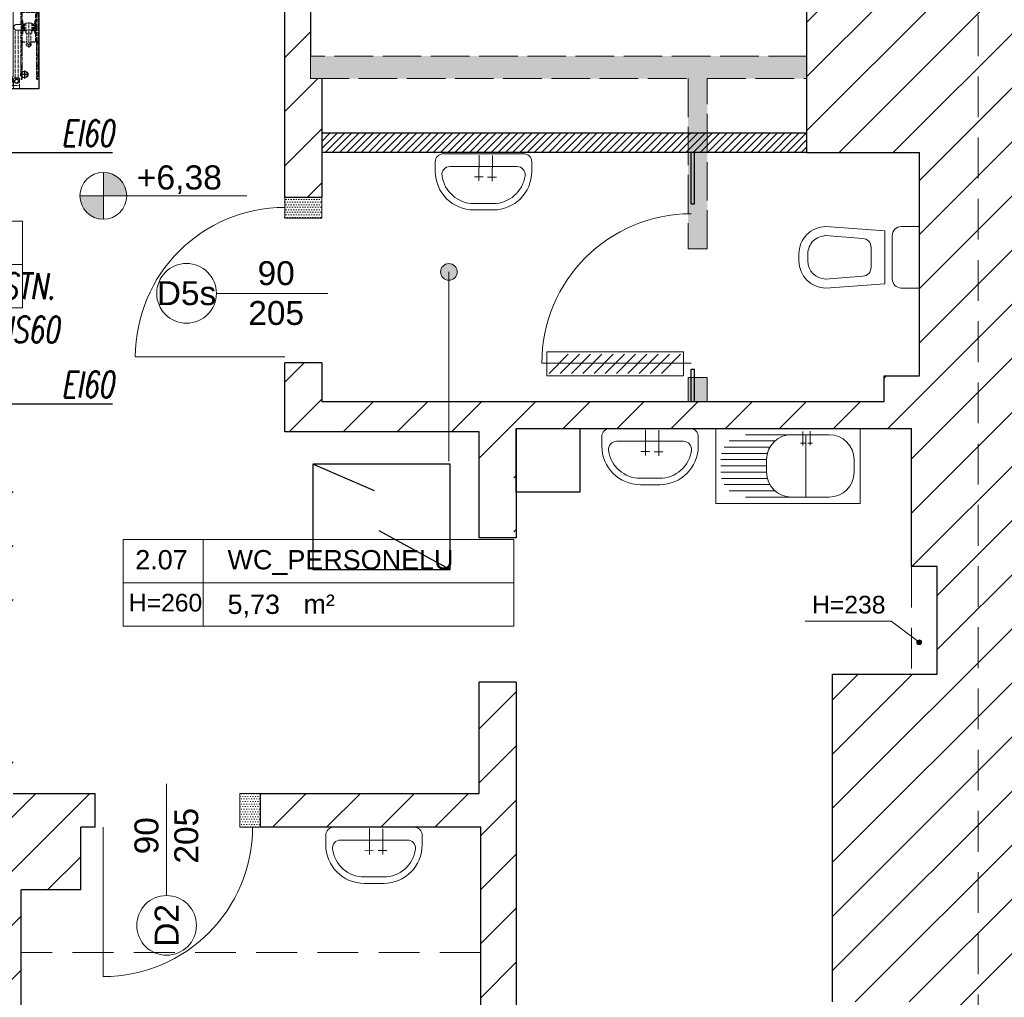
# Model space of a CAD drawing. Header units: millimetres. Extents: x 26866 to 1024070, y -428191 to 408885.
# Tile 48 of 248: x 184302 to 190430, y 285601 to 291686. Entities that reach past the tile are written whole.
import ezdxf

# ---------------------------------------------------------------- set-up
doc = ezdxf.new("R2010")
doc.units = ezdxf.units.MM
doc.header["$LTSCALE"] = 2
doc.linetypes.add('ACAD_ISO02W100', pattern=[15, 12, -3])
doc.linetypes.add('HIDDENX2', pattern=[19.05, 12.7, -6.35])
for name, color, linetype, lineweight in [('0_OPIS', 7, 'Continuous', 13), ('3DPLAN_A_ARMATURA_SANITARNA', 7, 'Continuous', 9), ('3DPLAN_A_DRZWI', 173, 'Continuous', 5), ('3DPLAN_A_TABELKA POMIESZCZEŃ', 7, 'Continuous', 0), ('3DPLAN_A_WYSOKOŚCI ZMIANA', 144, 'HIDDENX2', 5), ('A_STOL_OPIS', 55, 'Continuous', 5), ('A_TXT', 7, 'Continuous', 0), ('A_WYBURZENIA', 6, 'Continuous', 0), ('A_WYM_KOT', 161, 'Continuous', 0), ('A_ZESTAWIENIE STOLARKI', 3, 'Continuous', 15), ('hydrant', 211, 'Continuous', 5), ('Opisy', 7, 'Continuous', 13), ('podcięcie', 211, 'Continuous', 20), ('ramka', 9, 'Continuous', 30)]:
    doc.layers.add(name, color=color, linetype=linetype, lineweight=lineweight)
for name, color, linetype in [('3DPLAN_A_KRESKOWANIE 1', 253, 'Continuous'), ('3DPLAN_A_OPIS', 8, 'Continuous'), ('3DPLAN_A_POMIESZCZENIE NUMER', 100, 'Continuous'), ('3DPLAN_K_NOŚNA', 7, 'Continuous'), ('A_POMIESZCZENIE OPIS', 100, 'Continuous'), ('DEFAULT', 7, 'Continuous')]:
    doc.layers.add(name, color=color, linetype=linetype)
doc.styles.add('ARIAL', font='arial.ttf')
doc.styles.add('J-ROMANS', font='ROMANS.SHX', dxfattribs={"width": 0.7, "oblique": 10})
doc.styles.add('TABEL1', font='txt')
pattern_1 = [(0, (6153.1716, -11332.5662), (0.79375, 1.5875), [0, -1.5875])]

# ---------------------------------------------------------------- blocks, each defined once
blk = doc.blocks.new('adajwk')
at = {"layer": 'podcięcie'}
for p, q in [((211304, 253656), (211422.8, 253774.8)), ((211374, 253656), (211492.8, 253774.8)), ((211444, 253656), (211562.8, 253774.8)), ((211514, 253656), (211632.8, 253774.8)), ((211584, 253656), (211702.8, 253774.8)), ((211654, 253656), (211772.8, 253774.8)), ((211724, 253656), (211842.8, 253774.8)), ((211794, 253656), (211912.8, 253774.8)), ((211864, 253656), (211982.8, 253774.8)), ((211934, 253656), (212052.8, 253774.8)), ((212004, 253656), (212122.8, 253774.8))]:
    blk.add_line(p, q, dxfattribs=at)
blk.add_lwpolyline([(211290, 253790), (212140, 253790), (212140, 253640), (211290, 253640)], close=True, dxfattribs=at)
blk = doc.blocks.new('hydrant')
at = {"color": 1, "linetype": 'ACAD_ISO02W100'}
for p, q in [((121.8, 578.2), (110, 578.2)), ((338.5, 577), (110, 577)), ((112.9, 580.5), (112.8, 580.5)), ((129.5, 586), (121.8, 578.2)), ((130.1, 584.7), (122.3, 577)), ((431.5, 586), (129.5, 586)), ((141, 584.7), (130.1, 584.7)), ((141, 584.7), (148.8, 577)), ((141.5, 586), (149.3, 578.2)), ((189.8, 578.2), (149.3, 578.2)), ((197.5, 586), (189.8, 578.2)), ((198.1, 584.7), (190.3, 577)), ((249.5, 584.7), (198.1, 584.7)), ((249.5, 584.7), (257.3, 577)), ((250, 586), (257.8, 578.2)), ((330, 578.2), (257.8, 578.2)), ((339, 586), (330, 578.2)), ((339, 584.3), (330.5, 577)), ((340, 582), (338.5, 582)), ((338.5, 482), (338.5, 582)), ((348, 578.2), (339, 586)), ((347.6, 577), (339, 584.3)), ((340, 482), (340, 582)), ((431.5, 577), (340, 577)), ((523, 571), (340, 571)), ((523, 569.5), (340, 569.5)), ((431.5, 578.2), (348, 578.2)), ((471, 569.5), (392, 569.5)), ((392, 565), (392, 569.5)), ((471, 565), (392, 565)), ((408, 565), (409, 561)), ((409, 577), (409, 578.2)), ((454, 561), (409, 561)), ((410, 554.2), (410.5, 554.7)), ((453, 554.2), (410, 554.2)), ((410, 548.2), (410, 554.2)), ((452.5, 571.5), (410.5, 571.5)), ((452.5, 554.7), (410.5, 554.7)), ((414.5, 554.7), (414.5, 561)), ((431.5, 586), (733.5, 586)), ((431.5, 578.2), (515, 578.2)), ((431.5, 577), (523, 577)), ((448.5, 554.7), (448.5, 561)), ((453, 554.2), (452.5, 554.7)), ((453, 548.2), (453, 554.2)), ((454, 577), (454, 578.2)), ((455, 565), (454, 561)), ((471, 565), (471, 569.5)), ((515, 578.2), (524, 586)), ((515.5, 577), (524, 584.3)), ((523, 541.2), (523, 582)), ((524.5, 582), (523, 582)), ((524, 586), (533, 578.2)), ((524, 584.3), (532.6, 577)), ((524.5, 541.2), (524.5, 582)), ((524.5, 577), (753, 577)), ((533, 578.2), (605.3, 578.2)), ((613, 586), (605.3, 578.2)), ((613.6, 584.7), (605.8, 577)), ((613.6, 584.7), (665, 584.7)), ((665, 584.7), (672.8, 577)), ((665.5, 586), (673.3, 578.2)), ((673.3, 578.2), (713.8, 578.2)), ((721.5, 586), (713.8, 578.2)), ((722.1, 584.7), (714.3, 577)), ((722.1, 584.7), (733, 584.7)), ((733, 584.7), (740.8, 577)), ((733.5, 586), (741.3, 578.2)), ((741.3, 578.2), (753, 578.2)), ((750.2, 580.5), (750.2, 580.5)), ((392, 491.5), (392, 487)), ((471, 491.5), (392, 491.5)), ((557.9, 528.2), (398.8, 528.2)), ((406, 545.2), (406, 511.2)), ((408.5, 546.7), (407.5, 546.7)), ((408.5, 509.7), (407.5, 509.7)), ((454.5, 509.7), (407.5, 509.7)), ((454.5, 546.7), (408, 546.7)), ((408, 491.5), (409, 495.5)), ((454, 495.5), (409, 495.5)), ((410, 508.2), (410, 502.2)), ((453, 502.2), (410, 502.2)), ((410, 502.2), (410.5, 501.7)), ((452.5, 501.7), (410.5, 501.7)), ((414.5, 498.3), (414.5, 501.7)), ((448.5, 498.3), (414.5, 498.3)), ((414.5, 495.5), (414.5, 496)), ((448.5, 496), (414.5, 496)), ((416.2, 496), (416.2, 498.3)), ((446.8, 496), (446.8, 498.3)), ((448.5, 498.3), (448.5, 501.7)), ((448.5, 495.5), (448.5, 496)), ((453, 502.2), (452.5, 501.7)), ((453, 508.2), (453, 502.2)), ((455, 491.5), (454, 495.5)), ((454.5, 546.7), (455.5, 546.7)), ((454.5, 509.7), (455.5, 509.7)), ((455, 546.7), (467.5, 546.7)), ((455.5, 509.7), (467.5, 509.7)), ((469, 545.2), (469, 511.2)), ((540.8, 541.2), (469, 541.2)), ((540.8, 515.2), (469, 515.2)), ((471, 491.5), (471, 487)), ((523, 482), (523, 515.2)), ((524.5, 482), (524.5, 515.2)), ((540.8, 546.4), (540.8, 510)), ((338.5, 487), (110, 487)), ((121.8, 485.7), (110, 485.7)), ((112.9, 483.5), (112.8, 483.5)), ((129.5, 478), (121.8, 485.7)), ((130.1, 479.2), (122.3, 487)), ((414, 478), (129.5, 478)), ((141, 479.2), (130.1, 479.2)), ((141, 479.2), (148.8, 487)), ((141.5, 478), (149.3, 485.7)), ((189.8, 485.7), (149.3, 485.7)), ((197.5, 478), (189.8, 485.7)), ((198.1, 479.2), (190.3, 487)), ((249.5, 479.2), (198.1, 479.2)), ((249.5, 479.2), (257.3, 487)), ((250, 478), (257.8, 485.7)), ((330, 485.7), (257.8, 485.7)), ((339, 478), (330, 485.7)), ((339, 479.6), (330.5, 487)), ((340, 482), (338.5, 482)), ((347.6, 487), (339, 479.6)), ((348, 485.7), (339, 478)), ((431.5, 487), (340, 487)), ((431.5, 485.7), (348, 485.7)), ((471, 487), (392, 487)), ((452.5, 485), (410.5, 485)), ((450.5, 485), (412.5, 485)), ((412.5, 483), (412.5, 485)), ((414, 452.5), (414, 481.5)), ((449, 481.5), (414, 481.5)), ((431.5, 487), (523, 487)), ((431.5, 485.7), (515, 485.7)), ((746.5, 443.5), (446.5, 443.5)), ((449, 452.5), (449, 481.5)), ((449, 478), (733.5, 478)), ((746.5, 461.5), (449, 461.5)), ((450.5, 483), (450.5, 485)), ((515, 485.7), (524, 478)), ((515.5, 487), (524, 479.6)), ((524.5, 482), (523, 482)), ((524, 479.6), (532.6, 487)), ((524, 478), (533, 485.7)), ((524.5, 487), (753, 487)), ((533, 485.7), (605.3, 485.7)), ((613, 478), (605.3, 485.7)), ((613.6, 479.2), (605.8, 487)), ((613.6, 479.2), (665, 479.2)), ((665, 479.2), (672.8, 487)), ((665.5, 478), (673.3, 485.7)), ((673.3, 485.7), (713.8, 485.7)), ((721.5, 478), (713.8, 485.7)), ((722.1, 479.2), (714.3, 487)), ((722.1, 479.2), (733, 479.2)), ((733, 479.2), (740.8, 487)), ((733.5, 478), (741.3, 485.7)), ((741.3, 485.7), (753, 485.7)), ((752.9, 471.5), (746.5, 466.2)), ((746.5, 438.7), (746.5, 466.2)), ((752.9, 433.5), (746.5, 438.7)), ((750.2, 483.5), (750.2, 483.5)), ((752.9, 471.5), (794.5, 471.5)), ((752.9, 433.5), (794.5, 433.5)), ((794.5, 433.5), (780, 433.5)), ((794.5, 471.5), (814.5, 471.5)), ((794.5, 433.5), (794.5, 471.5)), ((794.5, 433.5), (814.5, 433.5)), ((814.5, 433.5), (814.5, 471.5))]:
    blk.add_line(p, q, dxfattribs=at)
for p, q in [((60.9, 411.5), (60.9, 431.5)), ((738.9, 431.5), (60.9, 431.5)), ((738.9, 431.5), (738.9, 411.5)), ((738.9, 411.5), (60.9, 411.5)), ((741.3, 421.8), (738.9, 415.6)), ((742.7, 421.3), (738.9, 411.5)), ((771.7, 426), (747.4, 426)), ((771.7, 424.5), (747.4, 424.5)), ((775.4, 422.8), (780.5, 416.1)), ((776.6, 423.7), (781.7, 417)), ((789.4, 423.3), (790.9, 423.3)), ((789.4, 416.5), (789.4, 423.3)), ((790.9, 416.5), (790.9, 423.3))]:
    blk.add_line(p, q)
for centre, radius in [((540.8, 528.2), 13), ((766.5, 452.5), 14.9), ((766.5, 452.5), 10.8)]:
    blk.add_circle(centre, radius, dxfattribs=at)
for centre, radius, start, end in [((110, 580.5), 3.5, 12.24669, 270), ((110, 580.5), 2.25, 12.35533, 270), ((112.8, 581.1), 0.612, 192.35533, 270), ((112.9, 581.1), 0.612, 270, 12.24669), ((410.5, 570), 1.5, 90, 138.18969), ((452.5, 570), 1.5, 41.81031, 90), ((753, 580.5), 3.5, 270, 167.75331), ((750.2, 581.1), 0.612, 167.75331, 270), ((750.2, 581.1), 0.612, 270, 347.64467), ((753, 580.5), 2.25, 270, 167.64467), ((407.5, 545.2), 1.5, 90, 180), ((407.5, 511.2), 1.5, 180, 270), ((408.5, 548.2), 1.5, 270, 0), ((408.5, 508.2), 1.5, 0, 90), ((469.4, 528.2), 23.1, 126.89221, 233.10779), ((454.5, 548.2), 1.5, 180, 270), ((454.5, 508.2), 1.5, 90, 180), ((467.5, 545.2), 1.5, 0, 90), ((467.5, 511.2), 1.5, 270, 0), ((110, 483.5), 3.5, 90, 347.75331), ((110, 483.5), 2.25, 90, 347.64467), ((112.8, 482.8), 0.612, 90, 167.64467), ((112.9, 482.8), 0.612, 347.75331, 90), ((410.5, 486.5), 1.5, 210, 270), ((414, 483), 1.5, 180, 270), ((431.5, 452.5), 17.5, 180, 270), ((431.5, 452.5), 17.5, 270, 0), ((449, 483), 1.5, 270, 0), ((452.5, 486.5), 1.5, 270, 330), ((753, 483.5), 3.5, 192.24669, 90), ((750.2, 482.8), 0.612, 90, 192.24669), ((750.2, 482.8), 0.612, 12.35533, 90), ((753, 483.5), 2.25, 192.35533, 90)]:
    blk.add_arc(centre, radius, start, end, dxfattribs=at)
for centre, radius, start, end in [((747.4, 419.5), 6.5, 90, 158.96249), ((747.4, 419.5), 5, 90, 158.96249), ((771.7, 419.5), 6.5, 41.18593, 90), ((771.7, 419.5), 5, 41.18593, 90), ((776.5, 413.1), 5, 19.76904, 37.35808), ((785.9, 416.5), 5, 199.76904, 0), ((776.5, 413.1), 6.5, 19.76904, 37.35808), ((785.9, 416.5), 3.5, 199.76904, 0)]:
    blk.add_arc(centre, radius, start, end)
at = {"layer": 'DEFAULT', "linetype": 'ByBlock'}
for p, q in [((35.5, 591.5), (35.5, 411.5)), ((35.5, 591.5), (815.5, 591.5)), ((36.3, 590.7), (36.3, 412.3)), ((36.3, 590.7), (814.7, 590.7)), ((36.3, 590.7), (814.7, 590.7)), ((814.7, 590.7), (814.7, 412.3)), ((815.5, 591.5), (815.5, 411.5)), ((121.3, 527.6), (121.3, 516.6)), ((129.8, 527.6), (129.8, 516.6)), ((721.3, 527.6), (721.3, 516.6)), ((729.8, 527.6), (729.8, 516.6)), ((56.3, 433.1), (70.1, 433.1)), ((56.3, 412.3), (56.3, 433.1)), ((57.1, 432.3), (70.1, 432.3)), ((57.1, 411.5), (57.1, 432.3)), ((57.1, 411.5), (57.1, 432.3)), ((60.9, 411.5), (60.9, 431.5)), ((70.1, 432.3), (70.1, 433.1)), ((121.3, 475.3), (121.3, 486.3)), ((129.8, 475.3), (129.8, 486.3)), ((721.3, 475.3), (721.3, 486.3)), ((729.8, 475.3), (729.8, 486.3)), ((780.5, 432.5), (780.5, 433.5)), ((793.5, 432.5), (780.5, 432.5)), ((780.9, 432.3), (780.9, 433.1)), ((794.7, 433.1), (780.9, 433.1)), ((793.9, 432.3), (780.9, 432.3)), ((793.9, 411.5), (793.9, 432.3)), ((793.9, 411.5), (793.9, 432.3)), ((794.7, 412.3), (794.7, 433.1)), ((35.5, 411.5), (57.1, 411.5)), ((36.3, 412.3), (56.3, 412.3)), ((815.5, 411.5), (793.9, 411.5)), ((814.7, 412.3), (794.7, 412.3))]:
    blk.add_line(p, q, dxfattribs=at)
at = {"layer": 'DEFAULT', "color": 1, "linetype": 'ByBlock'}
for p, q in [((149.9, 501.5), (101.1, 501.5)), ((125.5, 525.9), (125.5, 477.1)), ((701.1, 501.5), (749.9, 501.5)), ((725.5, 525.9), (725.5, 477.1))]:
    blk.add_line(p, q, dxfattribs=at)
at = {"layer": 'DEFAULT', "color": 1, "linetype": 'ACAD_ISO02W100'}
blk.add_line((794.5, 433.5), (780.5, 433.5), dxfattribs=at)
at = {"layer": 'DEFAULT', "linetype": 'ByBlock'}
for centre in [(125.5, 501.5), (725.5, 501.5)]:
    blk.add_circle(centre, 21, dxfattribs=at)
blk = doc.blocks.new('tabelka dla tp')
at = {"layer": '3DPLAN_A_TABELKA POMIESZCZEŃ'}
for p, q in [((49.7, 54), (49.7, 0)), ((0, 27), (243.13, 27))]:
    blk.add_line(p, q, dxfattribs=at)
blk.add_lwpolyline([(0, 54), (243.13, 54), (243.13, 0), (0, 0)], close=True, dxfattribs=at)
at = {"layer": '3DPLAN_A_POMIESZCZENIE NUMER', "color": 7, "style": 'ARIAL'}
blk.add_attdef('NUMER', (2.23, 35.39), '', height=12, dxfattribs=at)
at = {"layer": 'A_POMIESZCZENIE OPIS', "insert": (112.2, 19.75), "char_height": 12, "width": 36.4122, "attachment_point": 1, "style": 'ARIAL'}
blk.add_mtext('{\\C7;m²}', dxfattribs=at)
at = {"layer": 'A_POMIESZCZENIE OPIS', "color": 7, "style": 'ARIAL'}
for tag, p in [('NAZWA', (51.73, 35.39)), ('POWIERZCHNIA', (51.06, 7.24))]:
    blk.add_attdef(tag, p, '', height=12, dxfattribs=at)
blk = doc.blocks.new('UMYWALKA')
at = {"layer": '3DPLAN_A_ARMATURA_SANITARNA'}
for p, q in [((0, 25), (0, -25)), ((11, 30), (5, 30)), ((8, 20.87), (8, -20.87)), ((14.55, 8.04), (14.57, 2.57)), ((1, 5.49), (17.06, 5.43)), ((31, -6), (31, 6)), ((35, -6), (35, 6)), ((0.86, -2.78), (16.92, -2.85)), ((14.41, -0.23), (14.43, -5.7)), ((11, -30), (5, -30))]:
    blk.add_line(p, q, dxfattribs=at)
for centre, radius, start, end in [((5, 25), 5, 90, 180), ((13, 20.87), 5, 82.33774, 180), ((11, 6), 24, 0, 90), ((11, 6), 20, 0, 82.33774), ((11, -6), 24, 270, 0), ((11, -6), 20, 277.66226, 0), ((13, -20.87), 5, 180, 277.66226), ((5, -25), 5, 180, 270)]:
    blk.add_arc(centre, radius, start, end, dxfattribs=at)
blk = doc.blocks.new('miska ustępowa')
at = {"layer": '3DPLAN_A_ARMATURA_SANITARNA'}
for p, q in [((0, 0), (0, 19.11)), ((0, 19.11), (11.24, 19.11)), ((58.14, 19.11), (21.48, 16.4)), ((16.86, 0), (16.86, 13.49)), ((21.48, 0), (21.48, 16.4)), ((58.55, 13.51), (35.24, 11.78)), ((30.03, 0), (30.03, 6.18)), ((0, 0), (0, -19.11)), ((16.86, 0), (16.86, -13.49)), ((21.48, 0), (21.48, -16.4)), ((30.03, 0), (30.03, -6.18)), ((69.38, -2.25), (69.38, 2.25)), ((75, 0), (75, 2.25)), ((75, 0), (75, -2.25)), ((58.55, -13.51), (35.24, -11.78)), ((58.14, -19.11), (21.48, -16.4)), ((0, -19.11), (11.24, -19.11))]:
    blk.add_line(p, q, dxfattribs=at)
for centre, radius, start, end in [((11.24, 13.49), 5.62, 0, 90), ((58.14, 2.25), 16.86, 0, 90), ((58.14, 2.25), 11.24, 0, 90), ((35.65, 6.18), 5.62, 94.2314, 180), ((58.14, -2.25), 16.86, 270, 0), ((58.14, -2.25), 11.24, 270, 0), ((35.65, -6.18), 5.62, 180, 265.7686), ((11.24, -13.49), 5.62, 270, 0)]:
    blk.add_arc(centre, radius, start, end, dxfattribs=at)
blk = doc.blocks.new('ZLEWOZMYWAK')
at = {"layer": '3DPLAN_A_ARMATURA_SANITARNA'}
for p, q in [((-46.63, -45), (-46.63, 45)), ((0, -45), (0, 45)), ((-19.43, 41.11), (-27.2, 41.11)), ((-42.74, -26.35), (-42.74, 25.57)), ((-3.89, 25.57), (-3.89, 2.26)), ((-3.89, -26.35), (-3.89, 25.57)), ((-1.73, 13.75), (-10.47, 13.79)), ((-9.1, 12.37), (-9.11, 15.35)), ((-3.89, 11.09), (-42.74, 11.09)), ((-1.81, 9.25), (-10.54, 9.29)), ((-9.18, 7.87), (-9.19, 10.85)), ((-38.85, -36.63), (-38.85, -8.02)), ((-34.97, -39.81), (-34.97, -11.2)), ((-11.66, -39.81), (-11.66, -11.2)), ((-7.77, -36.63), (-7.77, -8.02)), ((-31.08, -41.4), (-31.08, -12.79)), ((-27.2, -41.89), (-27.2, -13.28)), ((-19.43, -13.28), (-27.2, -13.28)), ((-23.31, -41.89), (-23.31, -13.28)), ((-19.43, -41.89), (-19.43, -13.28)), ((-15.54, -41.4), (-15.54, -12.79))]:
    blk.add_line(p, q, dxfattribs=at)
for points in [[(-46.63, 45), (0, 45)], [(-46.63, -45), (0, -45)]]:
    blk.add_lwpolyline(points, dxfattribs=at)
for centre, start, end in [((-27.2, 25.57), 90, 180), ((-19.43, 25.57), 0, 90), ((-27.2, 2.26), 180, 270), ((-19.43, 2.26), 270, 0)]:
    blk.add_arc(centre, 15.54, start, end, dxfattribs=at)
blk = doc.blocks.new('II pietrooo')
at = {"layer": '3DPLAN_A_KRESKOWANIE 1'}
h = blk.add_hatch(dxfattribs=at)
h.set_pattern_fill('ANSI31', color=256, scale=7.5, style=0)
h.set_pattern_definition([(45, (25713.503, -37486.946), (-16.83798, 16.83798), [])])
h.paths.add_polyline_path([(28996.12, -35640.04), (29220.12, -35640.04), (29220.12, -35744.04), (29268.12, -35744.04), (29268.12, -35638.04), (29280.12, -35638.04), (29280.12, -35618.04), (28996.12, -35618.04)])
h.paths.add_polyline_path([(28878.12, -35618.04), (28627.12, -35618.04), (28627.12, -35638.72), (28681.52, -35638.72), (28681.52, -35640.04), (28878.12, -35640.04)])
h.paths.add_polyline_path([(28627.12, -35774.7), (28669.12, -35774.7), (28669.12, -35692.72), (28627.12, -35692.72)])
h.paths.add_polyline_path([(28558.7, -36657.04), (28739.12, -36657.04), (28739.12, -36571.04), (28671.12, -36571.04), (28671.12, -36518.04), (28657.12, -36518.04), (28657.12, -36236.04), (28700.12, -36236.04), (28700.12, -36016.04), (28669.12, -36016.04), (28669.12, -35828.7), (28627.12, -35828.7), (28627.12, -35865.04), (28626.12, -35886.04), (28626.12, -36572.04), (28558.7, -36572.04)])
h.paths.add_polyline_path([(29268.12, -35964.04), (29268.12, -35847.04), (29220.12, -35847.04), (29220.12, -35964.04)])
h.paths.add_polyline_path([(29503.49, -35638.04), (29503.49, -35618.04), (29460.12, -35618.04), (29460.12, -35600.04), (29450.12, -35600.04), (29450.12, -35618.04), (29383.12, -35618.04), (29383.12, -35638.04)])
h.paths.add_polyline_path([(28853.12, -36657.04), (29038.12, -36657.04), (29038.12, -36571.04), (28853.12, -36571.04)])
h.paths.add_polyline_path([(29151.12, -36657.04), (29338.12, -36657.04), (29338.12, -36571.04), (29270.12, -36571.04), (29270.12, -36518.04), (29220.12, -36518.04), (29220.12, -36571.04), (29151.12, -36571.04)])
h.paths.add_polyline_path([(29634.12, -36571.04), (29451.12, -36571.04), (29451.12, -36657.04), (29634.12, -36657.04)])
h.paths.add_polyline_path([(29935.12, -36571.04), (29869.12, -36571.04), (29869.12, -36518.04), (29822.12, -36518.04), (29822.12, -36571.04), (29747.12, -36571.04), (29747.12, -36657.04), (29935.12, -36657.04)])
h.paths.add_polyline_path([(30049.12, -36657.04), (30229.12, -36657.04), (30229.12, -36572.04), (30152.12, -36572.04), (30152.12, -35868.04), (30205.12, -35868.04), (30205.12, -35846.04), (30137.12, -35846.04), (30137.12, -36571.04), (30049.12, -36571.04)])
h.paths.add_polyline_path([(30416.12, -35967.04), (30444.12, -35967.04), (30444.12, -36519.04), (30416.12, -36519.04), (30416.12, -36572.04), (30344.12, -36572.04), (30344.12, -36657.04), (30525.12, -36657.04), (30525.12, -36569.04), (30491.12, -36569.04), (30491.12, -35961.04), (30561.12, -35961.04), (30561.12, -35942.04), (30464.12, -35942.04), (30464.12, -35846.04), (30308.12, -35846.04), (30308.12, -35868.04), (30416.12, -35868.04)])
h.paths.add_polyline_path([(30640.12, -36657.04), (30826.12, -36657.04), (30826.12, -36569.04), (30640.12, -36569.04)])
h.paths.add_polyline_path([(31069.12, -36128.04), (31069.12, -36517.04), (31041.12, -36517.04), (31041.12, -36569.04), (30941.12, -36569.04), (30941.12, -36657.04), (31677.49, -36657.04), (31677.49, -36350.04), (31638.12, -36350.04), (31638.12, -36497.04), (31585.12, -36497.04), (31585.12, -36562.04), (31092.12, -36562.04), (31092.12, -36128.04)])
h.paths.add_polyline_path([(31069.12, -35961.04), (30716.12, -35961.04), (30716.12, -35813.04), (30718.62, -35813.04), (30728.12, -35813.04), (30728.12, -35942.04), (31012.12, -35942.04), (31012.12, -35891.04), (31024.12, -35891.04), (31024.12, -35870.04), (31046.12, -35870.04), (31046.12, -35891.04), (31058.12, -35891.04), (31058.12, -35942.04), (31562.12, -35942.04), (31562.12, -35677.04), (31610.12, -35677.04), (31610.12, -35281.04), (31677.49, -35281.04), (31677.49, -36124.04), (31638.12, -36124.04), (31638.12, -35961.04), (31092.12, -35961.04), (31092.12, -36025.04), (31069.12, -36025.04)])
h.paths.add_polyline_path([(30708.33, -35857.49), (30708.33, -35812.36), (30740.73, -35812.36), (30740.73, -35857.49)], flags=9)
h.paths.add_polyline_path([(31062.12, -35694.04), (31062.12, -35618.04), (31015.12, -35618.04), (31015.12, -35694.04)])
h.paths.add_polyline_path([(31677.49, -35151.04), (31677.49, -34962.04), (30941.12, -34962.04), (30941.12, -35016.04), (31013.12, -35016.04), (31013.12, -35069.04), (31062.12, -35069.04), (31062.12, -35011.04), (31562.12, -35011.04), (31562.12, -35142.04), (31610.12, -35142.04), (31610.12, -35151.04)])
h.paths.add_polyline_path([(30826.12, -34962.04), (30640.12, -34962.04), (30640.12, -35016.04), (30826.12, -35016.04)])
h.paths.add_polyline_path([(30346.12, -35009.04), (30420.12, -35009.04), (30420.12, -35062.04), (30450.12, -35062.04), (30450.12, -35149.04), (30460.12, -35149.04), (30460.12, -35016.04), (30525.12, -35016.04), (30525.12, -34962.04), (30346.12, -34962.04)])
h.paths.add_polyline_path([(30231.12, -34962.04), (30056.12, -34962.04), (30056.12, -35009.04), (30231.12, -35009.04)])
h.paths.add_polyline_path([(29856.12, -35328.04), (29856.12, -35059.04), (29872.12, -35059.04), (29872.12, -35009.04), (29941.12, -35009.04), (29941.12, -34962.04), (29753.12, -34962.04), (29753.12, -35009.04), (29818.12, -35009.04), (29818.12, -35059.04), (29834.12, -35059.04), (29834.12, -35328.04)])
h.paths.add_polyline_path([(29460.12, -35480.04), (29460.12, -35466.04), (30247.12, -35466.04), (30247.12, -35441.04), (29856.12, -35441.04), (29856.12, -35428.04), (29834.12, -35428.04), (29834.12, -35441.04), (29556.12, -35441.04), (29556.12, -35009.04), (29638.12, -35009.04), (29638.12, -34962.04), (29461.12, -34962.04), (29461.12, -35016.04), (29547.12, -35016.04), (29547.12, -35448.04), (29368.12, -35448.04), (29368.12, -35466.04), (29450.12, -35466.04), (29450.12, -35480.04), (29452.12, -35480.04)])
h.paths.add_polyline_path([(29336.12, -34962.04), (29156.46, -34962.04), (29156.46, -35014.04), (29226.46, -35014.04), (29226.46, -35404.04), (29175.46, -35404.04), (29175.46, -35444.04), (28929.46, -35444.04), (28929.46, -35466.04), (29265.12, -35466.04), (29265.12, -35448.04), (29253.12, -35448.04), (29253.12, -35070.04), (29282.12, -35070.04), (29282.12, -35016.04), (29336.12, -35016.04)])
h.paths.add_polyline_path([(28860.46, -35014.04), (29041.46, -35014.04), (29041.46, -34962.04), (28860.46, -34962.04)])
h.paths.add_polyline_path([(28697.46, -35187.04), (28697.46, -35084.04), (28674.46, -35084.04), (28674.46, -35014.04), (28745.46, -35014.04), (28745.46, -34962.04), (28602.12, -34962.04), (28602.12, -35015.04), (28627.12, -35015.04), (28627.12, -35067.04), (28642.12, -35067.04), (28642.12, -35072.04), (28642.12, -35146.32), (28685.71, -35146.32), (28685.71, -35187.04)])
h.paths.add_polyline_path([(28642.12, -35353.04), (28635.12, -35353.04), (28635.12, -35438.04), (28643.12, -35438.04), (28643.12, -35466.04), (28829.46, -35466.04), (28829.46, -35444.04), (28674.46, -35444.04), (28674.46, -35200.32), (28642.12, -35200.32)])
h.paths.add_polyline_path([(28492.12, -35015.04), (28492.12, -34962.04), (28212, -34962.04), (28212, -34959.04), (28205.12, -34959.04), (28205.12, -35015.04)])
h.paths.add_polyline_path([(28062.12, -35183.04), (28062.12, -35072.04), (28072.12, -35072.04), (28072.12, -35015.04), (28081.12, -35015.04), (28081.12, -34918.04), (28086.12, -34918.04), (28086.12, -34914.04), (28068.99, -34914.04), (28068.99, -34944.04), (28073.99, -34944.04), (28073.99, -34959.04), (28062.49, -34959.04), (28062.49, -34962.04), (28026.62, -34962.04), (28026.62, -35180.04), (28027.12, -35180.04), (28027.12, -35183.04)])
h.paths.add_polyline_path([(27906.12, -35022.04), (27982.12, -35022.04), (27982.12, -35089.04), (27944.12, -35089.04), (27944.12, -35180.04), (28026.62, -35180.04), (28026.62, -34962.04), (27906.12, -34962.04)])
h.paths.add_polyline_path([(27791.12, -34962.04), (27617.12, -34962.04), (27617.12, -35022.04), (27791.12, -35022.04)])
h.paths.add_polyline_path([(27460.12, -35083.04), (27426.12, -35083.04), (27426.12, -35022.04), (27502.12, -35022.04), (27502.12, -34962.04), (26781.49, -34962.04), (26781.49, -35100.04), (26827.12, -35100.04), (26827.12, -35020.04), (27377.12, -35020.04), (27377.12, -35072.04), (27405.12, -35072.04), (27405.12, -35233.04), (27460.12, -35233.04)])
h.paths.add_polyline_path([(27405.12, -35492.04), (27426.12, -35492.04), (27426.12, -35323.04), (27405.12, -35323.04), (27405.12, -35332.04), (26827.12, -35332.04), (26827.12, -35275.04), (26781.49, -35275.04), (26781.49, -35409.04), (26826.12, -35409.04), (26826.12, -35352.04), (27405.12, -35352.04)])
h.paths.add_polyline_path([(26827.12, -36005.04), (26827.12, -35955.04), (27379.12, -35955.04), (27379.12, -35969.04), (27405.12, -35969.04), (27405.12, -35998.04), (27426.12, -35998.04), (27426.12, -35901.04), (27346.12, -35901.04), (27346.12, -35931.04), (26850.12, -35931.04), (26850.12, -35891.04), (26781.49, -35891.04), (26781.49, -36005.04)])
h.paths.add_polyline_path([(26993.72, -36573.04), (26827.12, -36573.04), (26827.12, -36503.04), (26881.12, -36503.04), (26881.12, -36349.04), (26827.12, -36349.04), (26827.12, -36275.04), (26781.49, -36275.04), (26781.49, -36657.04), (26993.72, -36657.04)])
h.paths.add_polyline_path([(27462.55, -36581.04), (27431.12, -36581.04), (27431.12, -36173.04), (27468.12, -36173.04), (27468.12, -36134.04), (27477.12, -36134.04), (27477.12, -36113.04), (27426.12, -36113.04), (27426.12, -36088.04), (27405.12, -36088.04), (27405.12, -36522.04), (27378.12, -36522.04), (27378.12, -36573.04), (27181.88, -36573.04), (27181.88, -36657.04), (27462.55, -36657.04)])
h.paths.add_polyline_path([(27415.62, -36075.12), (27432.05, -36075.12), (27432.05, -36095.12), (27415.62, -36095.12)], flags=9)
h.paths.add_polyline_path([(27804.12, -36578.85), (27739.12, -36578.85), (27739.12, -36043.85), (27716.12, -36043.85), (27716.12, -36113.04), (27580.12, -36113.04), (27580.12, -36134.04), (27717.12, -36134.04), (27717.12, -36581.04), (27577.55, -36581.04), (27577.55, -36657.04), (27804.12, -36657.04)])
h.paths.add_polyline_path([(28147.7, -36572.04), (28077.7, -36572.04), (28077.7, -36523.04), (28062.7, -36523.04), (28062.7, -36237.04), (28106.7, -36237.04), (28106.7, -36134.04), (28062.7, -36134.04), (28062.7, -36010.04), (28106.7, -36010.04), (28106.7, -35886.04), (28394.12, -35886.04), (28394.12, -35864.04), (28063.12, -35864.04), (28063.12, -35670.04), (28073.12, -35670.04), (28073.12, -35621.04), (28062.12, -35621.04), (28062.12, -35543.04), (28082.12, -35543.04), (28082.12, -35495.04), (28062.12, -35495.04), (28062.12, -35394.04), (28282.12, -35394.04), (28282.12, -35408.04), (28286.46, -35408.04), (28298.12, -35408.04), (28298.12, -35378.04), (28379.12, -35378.04), (28379.12, -35438.04), (28517.12, -35438.04), (28517.12, -35353.04), (28062.12, -35353.04), (28062.12, -35333.04), (28027.12, -35333.04), (28027.12, -35347.04), (28026.62, -35347.04), (28026.62, -36657.04), (28147.7, -36657.04)])
h.paths.add_polyline_path([(27990.12, -35853.04), (27968.12, -35853.04), (27968.12, -35869.04), (27697.3, -35869.04), (27697.3, -35888.04), (27716.12, -35888.04), (27716.12, -35906.28), (27737.7, -35906.28), (27737.7, -35953.85), (27739.12, -35953.85), (27739.12, -35885.85), (27985.12, -35885.85), (27985.12, -35971.85), (28001.12, -35971.85), (28001.12, -36038.85), (27936.12, -36038.85), (27936.12, -36242.85), (27999.12, -36242.85), (27999.12, -36501.85), (27972.12, -36501.85), (27972.12, -36578.85), (27919.12, -36578.85), (27919.12, -36657.04), (28026.62, -36657.04), (28026.62, -35347.04), (27730.12, -35347.04), (27730.12, -35371.04), (27990.12, -35371.04), (27990.12, -35559.04), (27950.12, -35559.04), (27950.12, -35615.04), (27920.12, -35615.04), (27920.12, -35714.04), (27990.12, -35714.04)])
h.paths.add_polyline_path([(27618.12, -35845.04), (27595.12, -35845.04), (27595.12, -35888.04), (27697.3, -35888.04), (27697.3, -35869.04), (27618.12, -35869.04)])
h.paths.add_polyline_path([(27618.12, -35668.04), (27611.12, -35668.04), (27611.12, -35639.52), (27595.12, -35639.52), (27595.12, -35742.04), (27618.12, -35742.04)])
h.paths.add_polyline_path([(27627.12, -35371.04), (27627.12, -35347.04), (27595.12, -35347.04), (27595.12, -35585.52), (27611.12, -35585.52), (27611.12, -35371.04)])
h.paths.add_polyline_path([(27611.12, -35585.52), (27595.12, -35585.52), (27595.12, -35612.52), (27611.12, -35612.52)])
h.paths.add_polyline_path([(27595.12, -35612.52), (27595.12, -35639.52), (27611.12, -35639.52), (27611.12, -35612.52)])
h.paths.add_polyline_path([(28681.52, -35638.72), (28627.12, -35638.72), (28627.12, -35665.72), (28669.12, -35665.72), (28669.12, -35640.04), (28681.52, -35640.04)])
h.paths.add_polyline_path([(28627.12, -35665.72), (28627.12, -35692.72), (28669.12, -35692.72), (28669.12, -35665.72)])
h.paths.add_polyline_path([(28669.12, -35774.7), (28627.12, -35774.7), (28627.12, -35801.7), (28669.12, -35801.7)])
h.paths.add_polyline_path([(28500.55, -35778.11), (28635.7, -35778.11), (28635.7, -35799.65), (28500.55, -35799.65)], flags=9)
h.paths.add_polyline_path([(28627.12, -35801.7), (28627.12, -35828.7), (28669.12, -35828.7), (28669.12, -35801.7)])
h.paths.add_polyline_path([(30458.65, -36145.03), (30476.6, -36145.03), (30476.6, -36165.03), (30458.65, -36165.03)], flags=24)
h.paths.add_polyline_path([(31264.91, -35935.28), (31310.04, -35935.28), (31310.04, -35967.68), (31264.91, -35967.68)], flags=24)
h.paths.add_polyline_path([(30821.98, -35935.28), (30867.1, -35935.28), (30867.1, -35967.68), (30821.98, -35967.68)], flags=24)
h.paths.add_polyline_path([(29703.79, -35437.78), (29748.92, -35437.78), (29748.92, -35470.18), (29703.79, -35470.18)], flags=24)
h.paths.add_polyline_path([(30025.57, -35437.78), (30070.7, -35437.78), (30070.7, -35470.18), (30025.57, -35470.18)], flags=24)
h.paths.add_polyline_path([(29534.64, -35263.91), (29534.64, -35218.79), (29567.04, -35218.79), (29567.04, -35263.91)], flags=24)
h.paths.add_polyline_path([(27335.79, -35645.68), (27389.56, -35645.68), (27389.56, -35678.08), (27335.79, -35678.08)], flags=24)
at = {"layer": '3DPLAN_A_OPIS', "lineweight": 0, "transparency": 33554687}
h = blk.add_hatch(dxfattribs=at)
h.set_pattern_fill('ANSI31', color=1)
h.set_pattern_definition([(45, (-1345.8024, 5667.021), (-2.24506403, 2.24506403), [])])
h.paths.add_polyline_path([(27920.12, -35702.04), (27858.12, -35702.04), (27858.12, -35714.04), (27920.12, -35714.04), (27920.12, -35702.04)], is_closed=False)
h.paths.add_polyline_path([(27618.12, -35702.04), (27618.12, -35714.04), (27846.12, -35714.04), (27846.12, -35702.04), (27618.12, -35702.04)], is_closed=False)
h.paths.add_polyline_path([(27858.12, -35702.04), (27846.12, -35702.04), (27846.12, -35714.04), (27858.12, -35714.04), (27858.12, -35702.04)], is_closed=False)
at = {"layer": '3DPLAN_A_TABELKA POMIESZCZEŃ', "ltscale": 0.5}
blk.add_hatch(color=7, dxfattribs=at).paths.add_polyline_path([(27988.49, -36018.93, 13.985421), (27988.55, -36018.5, 0.071503)])
at = {"layer": 'A_WYBURZENIA', "transparency": 33554687}
h = blk.add_hatch(dxfattribs=at)
h.set_pattern_fill('DOTS', color=256)
h.set_pattern_definition(pattern_1)
h.paths.add_polyline_path([(27920.12, -35668.04), (27920.12, -35654.04), (27611.12, -35654.04), (27611.12, -35668.04), (27920.12, -35668.04)], is_closed=False)
h.paths.add_polyline_path([(27858.12, -35668.04), (27846.12, -35668.04), (27846.12, -35702.04), (27858.12, -35702.04), (27858.12, -35668.04)], is_closed=False)
h.paths.add_polyline_path([(27858.12, -35702.04), (27846.12, -35702.04), (27846.12, -35714.04), (27858.12, -35714.04), (27858.12, -35702.04)], is_closed=False)
h.paths.add_polyline_path([(27846.12, -35774.04), (27858.12, -35774.04), (27858.12, -35714.04), (27846.12, -35714.04), (27846.12, -35774.04)], is_closed=False)
h.paths.add_polyline_path([(27858.12, -35854.04), (27846.12, -35854.04), (27846.12, -35869.04), (27858.12, -35869.04), (27858.12, -35854.04)], is_closed=False)
h = blk.add_hatch(dxfattribs=at)
h.set_pattern_fill('DOTS', color=256)
h.set_pattern_definition(pattern_1)
h.paths.add_polyline_path([(27595.12, -35755.04), (27618.12, -35755.04), (27618.12, -35742.04), (27595.12, -35742.04), (27595.12, -35755.04)], is_closed=False)
h = blk.add_hatch(dxfattribs=at)
h.set_pattern_fill('DOTS', color=256)
h.set_pattern_definition(pattern_1)
h.paths.add_polyline_path([(27580.12, -36134.04), (27580.12, -36113.04), (27567.12, -36113.04), (27567.12, -36134.04), (27580.12, -36134.04)], is_closed=False)
at = {"layer": 'A_WYM_KOT'}
h = blk.add_hatch(color=256, dxfattribs=at)
h.dxf.hatch_style = 1
h.paths.add_polyline_path([(27482.24, -35741.06), (27467.68, -35741.06, 0.414214), (27482.24, -35755.62), (27482.24, -35741.06)], is_closed=False)
h.paths.add_polyline_path([(27482.24, -35741.06), (27496.8, -35741.06, 0.143872), (27494.49, -35733.18), (27482.24, -35733.18), (27482.24, -35741.06)], is_closed=False)
h.paths.add_polyline_path([(27482.24, -35726.5), (27482.24, -35733.18), (27494.49, -35733.18, 0.255137), (27482.24, -35726.5)], is_closed=False)
at = {"layer": 'Opisy', "ltscale": 0.5, "transparency": 33554687}
h = blk.add_hatch(color=256, dxfattribs=at)
h.dxf.hatch_style = 1
h.paths.add_polyline_path([(27695.74, -35793.41), (27695.74, -35783.5, 0.73336)])
h.paths.add_polyline_path([(27695.74, -35783.5), (27695.74, -35793.41, 0.076465), (27697.3, -35793.65, 1.165591)])
at = {"layer": '3DPLAN_A_DRZWI'}
for p, q in [((27595.12, -35841.24), (27502.12, -35841.24)), ((27848.12, -35845.24), (27755.12, -35845.24)), ((27482.12, -36134.04), (27482.12, -36227.04))]:
    blk.add_line(p, q, dxfattribs=at)
for centre, start, end in [((27595.12, -35841.24), 90, 180), ((27848.12, -35845.24), 90, 180), ((27482.12, -36134.04), 270, 0)]:
    blk.add_arc(centre, 93, start, end, dxfattribs=at)
at = {"layer": '3DPLAN_A_OPIS', "color": 1, "lineweight": 30}
for p, q in [((27848.12, -35746.04), (27848.12, -35714.04)), ((27850.12, -35746.04), (27850.12, -35714.04)), ((27848.12, -35746.04), (27850.12, -35746.04)), ((27848.12, -35869.04), (27848.12, -35849.04)), ((27848.12, -35849.04), (27850.12, -35849.04)), ((27850.12, -35869.04), (27850.12, -35849.04))]:
    blk.add_line(p, q, dxfattribs=at)
for points in [[(27920.12, -35702.04), (27618.12, -35702.04)], [(27920.12, -35714.04), (27618.12, -35714.04)]]:
    blk.add_lwpolyline(points, dxfattribs=at)
at = {"layer": '3DPLAN_A_TABELKA POMIESZCZEŃ', "ltscale": 0.5}
blk.add_line((27697.3, -35906.28), (27697.3, -35788.45), dxfattribs=at)
at = {"layer": '3DPLAN_A_TABELKA POMIESZCZEŃ', "color": 7, "ltscale": 0.5}
for p in [(27919, -36005.84), (27990, -36018.93)]:
    blk.add_line(p, (27972.6, -36005.84), dxfattribs=at)
blk.add_circle((27990, -36018.93), 1.51, dxfattribs=at)
at = {"layer": '3DPLAN_A_WYSOKOŚCI ZMIANA'}
for p, q in [((28026.62, -36758.93), (28026.62, -34433.74)), ((27985.12, -35971.85), (27985.12, -36038.85)), ((27717.12, -36212.04), (27431.12, -36212.04))]:
    blk.add_line(p, q, dxfattribs=at)
at = {"layer": '3DPLAN_K_NOŚNA'}
for p, q in [((27595.12, -35742.04), (27595.12, -35347.04)), ((27611.12, -35371.04), (27611.12, -35654.04)), ((27920.12, -35714.04), (27920.12, -35615.04)), ((27618.12, -35668.04), (27618.12, -35742.04)), ((27920.12, -35714.04), (27990.12, -35714.04)), ((27990.12, -35853.04), (27990.12, -35714.04)), ((27618.12, -35742.04), (27595.12, -35742.04)), ((27618.12, -35845.04), (27595.12, -35845.04)), ((27595.12, -35888.04), (27595.12, -35845.04)), ((27618.12, -35845.04), (27618.12, -35869.04)), ((27968.12, -35853.04), (27990.12, -35853.04)), ((27968.12, -35869.04), (27968.12, -35853.04)), ((27618.12, -35869.04), (27968.12, -35869.04)), ((27739.12, -35885.85), (27985.12, -35885.85)), ((27739.12, -35885.85), (27739.12, -35953.85)), ((27985.12, -35971.85), (27985.12, -35885.85)), ((27716.12, -35888.04), (27595.12, -35888.04)), ((27716.12, -35953.85), (27716.12, -35888.04)), ((27739.12, -35953.85), (27716.12, -35953.85)), ((28001.12, -35971.85), (27985.12, -35971.85)), ((28001.12, -36038.85), (28001.12, -35971.85)), ((27936.12, -36038.85), (28001.12, -36038.85)), ((27936.12, -36242.85), (27936.12, -36038.85)), ((27739.12, -36043.85), (27716.12, -36043.85)), ((27716.12, -36113.04), (27716.12, -36043.85)), ((27739.12, -36043.85), (27739.12, -36578.85)), ((27426.12, -36113.04), (27477.12, -36113.04)), ((27477.12, -36134.04), (27477.12, -36113.04)), ((27580.12, -36134.04), (27580.12, -36113.04)), ((27580.12, -36113.04), (27716.12, -36113.04)), ((27468.12, -36173.04), (27468.12, -36134.04)), ((27477.12, -36134.04), (27468.12, -36134.04)), ((27717.12, -36134.04), (27580.12, -36134.04)), ((27717.12, -36581.04), (27717.12, -36134.04)), ((27431.12, -36581.04), (27431.12, -36173.04)), ((27468.12, -36173.04), (27431.12, -36173.04))]:
    blk.add_line(p, q, dxfattribs=at)
at = {"layer": 'A_STOL_OPIS'}
for p, q in [((27622.02, -35801.76), (27552.58, -35801.76)), ((27521.6, -36107.14), (27521.6, -36176.58))]:
    blk.add_line(p, q, dxfattribs=at)
at = {"layer": 'A_TXT', "color": 1, "lineweight": 30}
for p, q in [((27422.58, -35714.17), (27487.87, -35714.17)), ((27422.58, -35870.48), (27487.87, -35870.48))]:
    blk.add_line(p, q, dxfattribs=at)
at = {"layer": 'A_WYBURZENIA', "transparency": 33554687}
for p, q in [((27611.12, -35654.04), (27611.12, -35668.04)), ((27846.12, -35774.04), (27858.12, -35774.04)), ((27846.12, -35854.04), (27858.12, -35854.04)), ((27846.12, -35854.04), (27846.12, -35869.04)), ((27858.12, -35854.04), (27858.12, -35869.04))]:
    blk.add_line(p, q, dxfattribs=at)
at = {"layer": 'A_WYBURZENIA', "linetype": 'ACAD_ISO02W100', "transparency": 33554687}
for p, q in [((27920.12, -35654.04), (27611.12, -35654.04)), ((27611.12, -35668.04), (27846.12, -35668.04)), ((27846.12, -35668.04), (27846.12, -35774.04)), ((27858.12, -35774.04), (27858.12, -35668.04)), ((27858.12, -35668.04), (27920.12, -35668.04))]:
    blk.add_line(p, q, dxfattribs=at)
at = {"layer": 'A_WYBURZENIA', "transparency": 33554687}
for points in [[(27595.12, -35742.04), (27618.12, -35742.04), (27618.12, -35755.04), (27595.12, -35755.04)], [(27567.12, -36134.04), (27580.12, -36134.04), (27580.12, -36113.04), (27567.12, -36113.04)]]:
    blk.add_lwpolyline(points, close=True, dxfattribs=at)
at = {"layer": 'A_WYM_KOT'}
for p, q in [((27482.24, -35726.5), (27482.24, -35755.62)), ((27496.8, -35741.06), (27467.68, -35741.06)), ((27571.57, -35741.06), (27496.8, -35741.06))]:
    blk.add_line(p, q, dxfattribs=at)
blk.add_circle((27482.24, -35741.06), 14.56, dxfattribs=at)
at = {"layer": 'A_ZESTAWIENIE STOLARKI', "ltscale": 0.25}
for centre in [(27534, -35801.76), (27521.6, -36195.16)]:
    blk.add_circle(centre, 18.58, dxfattribs=at)
at = {"layer": 'Opisy', "ltscale": 0.5}
blk.add_circle((27697.3, -35788.45), 5.19, dxfattribs=at)
at = {"layer": '3DPLAN_A_ARMATURA_SANITARNA'}
for name, p, rotation in [('UMYWALKA', (27718.84, -35714.86), 270), ('miska ustępowa', (27990.12, -35779.34), 180), ('UMYWALKA', (27822.48, -35885.85), 270), ('UMYWALKA', (27650.66, -36134.04), 270)]:
    blk.add_blockref(name, p, dxfattribs=dict(at, rotation=rotation))
at = {"layer": '3DPLAN_A_ARMATURA_SANITARNA', "xscale": -1, "rotation": 270}
blk.add_blockref('ZLEWOZMYWAK', (27908.34, -35885.85), dxfattribs=at)
at = {"layer": '3DPLAN_A_TABELKA POMIESZCZEŃ', "ltscale": 0.5}
ref = blk.add_blockref('tabelka dla tp', (27188.86, -35810.85), dxfattribs=at)
ref.add_attrib('NUMER', '2.01', (27196.39, -35775.47), dxfattribs={"layer": '3DPLAN_A_POMIESZCZENIE NUMER', "color": 0, "height": 12, "style": 'ARIAL'})
ref.add_attrib('NAZWA', 'Kl. schodowa', (27253.82, -35775.47), dxfattribs={"layer": 'A_POMIESZCZENIE OPIS', "color": 0, "height": 12, "style": 'ARIAL'})
ref.add_attrib('POWIERZCHNIA', '13,9', (27253.82, -35803.22), dxfattribs={"layer": 'A_POMIESZCZENIE OPIS', "color": 0, "height": 12, "style": 'ARIAL'})
ref = blk.add_blockref('tabelka dla tp', (27494.57, -36008.95), dxfattribs=at)
ref.add_attrib('NUMER', '2.07', (27502.09, -35973.56), dxfattribs={"layer": '3DPLAN_A_POMIESZCZENIE NUMER', "color": 0, "height": 12, "style": 'ARIAL'})
ref.add_attrib('NAZWA', 'WC_PERSONELU', (27559.52, -35973.56), dxfattribs={"layer": 'A_POMIESZCZENIE OPIS', "color": 0, "height": 12, "style": 'ARIAL'})
ref.add_attrib('POWIERZCHNIA', '5,73', (27559.52, -36001.31), dxfattribs={"layer": 'A_POMIESZCZENIE OPIS', "color": 0, "height": 12, "style": 'ARIAL'})
at = {"layer": 'hydrant', "ltscale": 169.333333, "xscale": 0.09999999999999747, "yscale": 0.09999999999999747, "zscale": 0.09999999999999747, "rotation": 270}
blk.add_blockref('hydrant', (27382.98, -35593), dxfattribs=at)
at = {"layer": '3DPLAN_A_OPIS', "color": 1, "lineweight": 30, "style": 'ARIAL'}
for tag, p in [('WYŁĄCZONE', (29640.58, -35218.77)), ('WYŁĄCZONE', (30122.42, -35218.77)), ('Z_OPRACOWANIA', (29630.24, -35241.21)), ('Z_OPRACOWANIA', (30112.08, -35241.21)), ('WYŁĄCZONE', (28887.31, -35245.56)), ('Z_OPRACOWANIA', (28876.97, -35267.28)), ('WYŁĄCZONE', (30987.8, -35381.78)), ('Z_OPRACOWANIA', (30977.46, -35404.21))]:
    blk.add_attdef(tag, p, '', height=12, dxfattribs=at)
at = {"layer": '3DPLAN_A_TABELKA POMIESZCZEŃ', "color": 7, "ltscale": 0.5, "char_height": 11, "width": 59.2068, "attachment_point": 1, "style": 'ARIAL'}
for s, insert in [('H=260', (27498.07, -35988.79)), ('H=238', (27923.32, -35990.03))]:
    blk.add_mtext(s, dxfattribs=dict(at, insert=insert))
at = {"layer": 'A_STOL_OPIS', "ltscale": 0.2, "insert": (27560.63, -35781.75), "char_height": 14.872, "attachment_point": 1, "style": 'TABEL1'}
blk.add_mtext_dynamic_manual_height_columns('\\pxqc;{\\fArial|b0|i0|c238|p34;90\\P205}', width=58.3206, gutter_width=80, heights=[0], dxfattribs=at)
at = {"layer": 'A_STOL_OPIS', "ltscale": 0.2, "insert": (27501.59, -36168.53), "char_height": 14.872, "attachment_point": 1, "rotation": 90, "style": 'TABEL1'}
blk.add_mtext_dynamic_manual_height_columns('\\pxqc;{\\fArial|b0|i0|c238|p34;90\\P205}', width=58.3206, gutter_width=80, heights=[0], dxfattribs=at)
at = {"layer": 'A_TXT', "color": 1, "lineweight": 30, "char_height": 16.2, "width": 31.0131, "attachment_point": 5, "style": 'J-ROMANS'}
for s, insert in [('EI60', (27472.48, -35702.1)), ('ISTN.\\PEIS60', (27433.69, -35810.8)), ('EI60', (27472.48, -35858.42))]:
    blk.add_mtext(s, dxfattribs=dict(at, insert=insert))
at = {"layer": 'A_WYM_KOT', "ltscale": 0.2, "insert": (27503.01, -35722.1), "char_height": 15, "attachment_point": 1, "style": 'TABEL1'}
blk.add_mtext_dynamic_manual_height_columns('{\\fArial|b0|i0|c238|p34;+6,38}', width=72.9007, gutter_width=100, heights=[17.78], dxfattribs=at)
at = {"layer": 'A_ZESTAWIENIE STOLARKI', "ltscale": 0.2, "insert": (27534, -35801.76), "char_height": 14.872, "attachment_point": 5, "style": 'TABEL1'}
blk.add_mtext_dynamic_manual_height_columns('{\\fArial|b0|i0|c238|p34;D5s}', width=58.3206, gutter_width=80, heights=[0], dxfattribs=at)
at = {"layer": 'A_ZESTAWIENIE STOLARKI', "ltscale": 0.2, "insert": (27521.6, -36195.16), "char_height": 14.872, "attachment_point": 5, "rotation": 90, "style": 'TABEL1'}
blk.add_mtext_dynamic_manual_height_columns('{\\fArial|b0|i0|c238|p34;D2}', width=58.3206, gutter_width=80, heights=[0], dxfattribs=at)

msp = doc.modelspace()

# ---------------------------------------------------------------- linework, layer by layer
at = {"layer": 'ramka'}
for p, q in [((186509.1, 288753, 14170), (186125.2, 288920)), ((186537.4, 288507, 6550), (186980, 288264.4))]:
    msp.add_line(p, q, dxfattribs=at)
for points in [[(187391.2, 289141.5), (187787.2, 289141.5), (187787.2, 288745.5), (187391.2, 288745.5)], [(186980, 288920), (186125.2, 288920), (186125.2, 288264.4), (186980, 288264.4)]]:
    msp.add_lwpolyline(points, close=True, dxfattribs=at)

# ---------------------------------------------------------------- block references
at = {"layer": '0_OPIS', "xscale": 10, "yscale": 10, "zscale": 10}
msp.add_blockref('II pietrooo', (-90000, 648000), dxfattribs=at)
at = {"layer": 'podcięcie'}
msp.add_blockref('adajwk', (-23707.6, 35828.4), dxfattribs=at)

doc.saveas('drawing.dxf')
